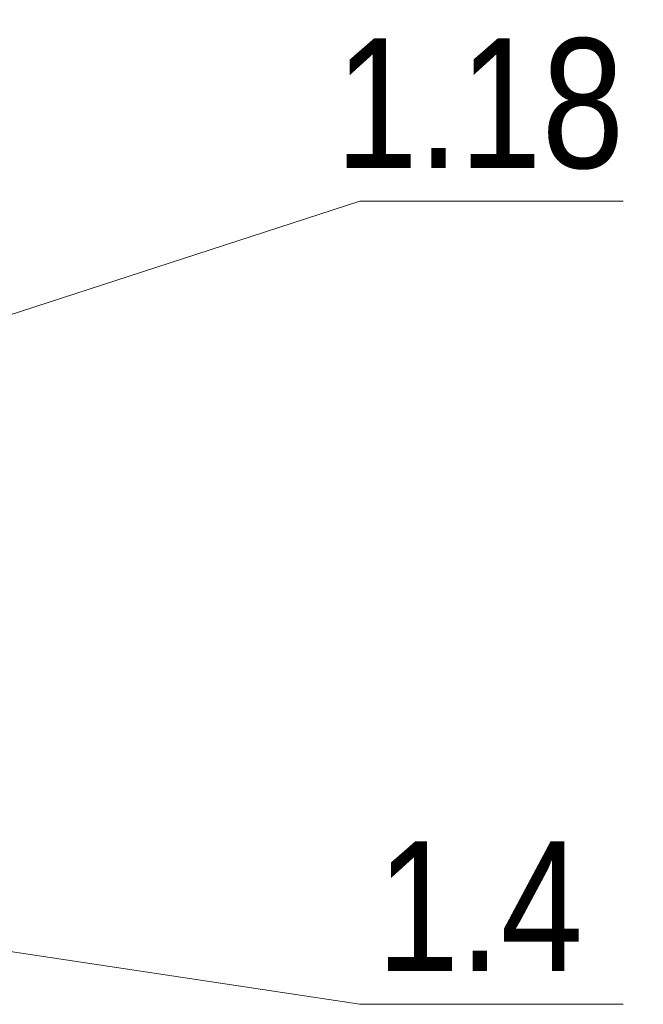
# Model space of a CAD drawing. Header units: millimetres. Extents: x 170 to 590, y -13 to 284.
# Tile 4 of 11: x 286 to 293, y 172 to 182. Entities that reach past the tile are written whole.
import ezdxf
from ezdxf.enums import TextEntityAlignment as Align

# ---------------------------------------------------------------- set-up
doc = ezdxf.new("R2010")
doc.units = ezdxf.units.MM
doc.layers.add('LINIE CIENKIE', color=7, linetype='Continuous', lineweight=15)
doc.layers.add('Opisy', color=7, linetype='Continuous')
doc.styles.get("Standard").update_dxf_attribs({"font": 'ARIALN.TTF'})

msp = doc.modelspace()

# ---------------------------------------------------------------- linework, layer by layer
at = {"layer": 'LINIE CIENKIE'}
for points in [[(283.6038000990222, 178.5654461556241), (289.6152083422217, 180.5171691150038), (292.4612970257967, 180.5171691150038)], [(279.0881277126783, 173.4242050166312), (289.6152083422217, 171.8371691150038), (292.4612970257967, 171.8371691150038)]]:
    msp.add_lwpolyline(points, dxfattribs=at)

# ---------------------------------------------------------------- texts
at = {"layer": 'Opisy', "linetype": 'Continuous'}
for s, p in [('1.18', (290.9127449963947, 181.5782146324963)), ('1.4', (290.9127449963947, 172.8982146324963))]:
    msp.add_text(s, height=1.4, dxfattribs=at).set_placement(p, align=Align.MIDDLE)

doc.saveas('drawing.dxf')
